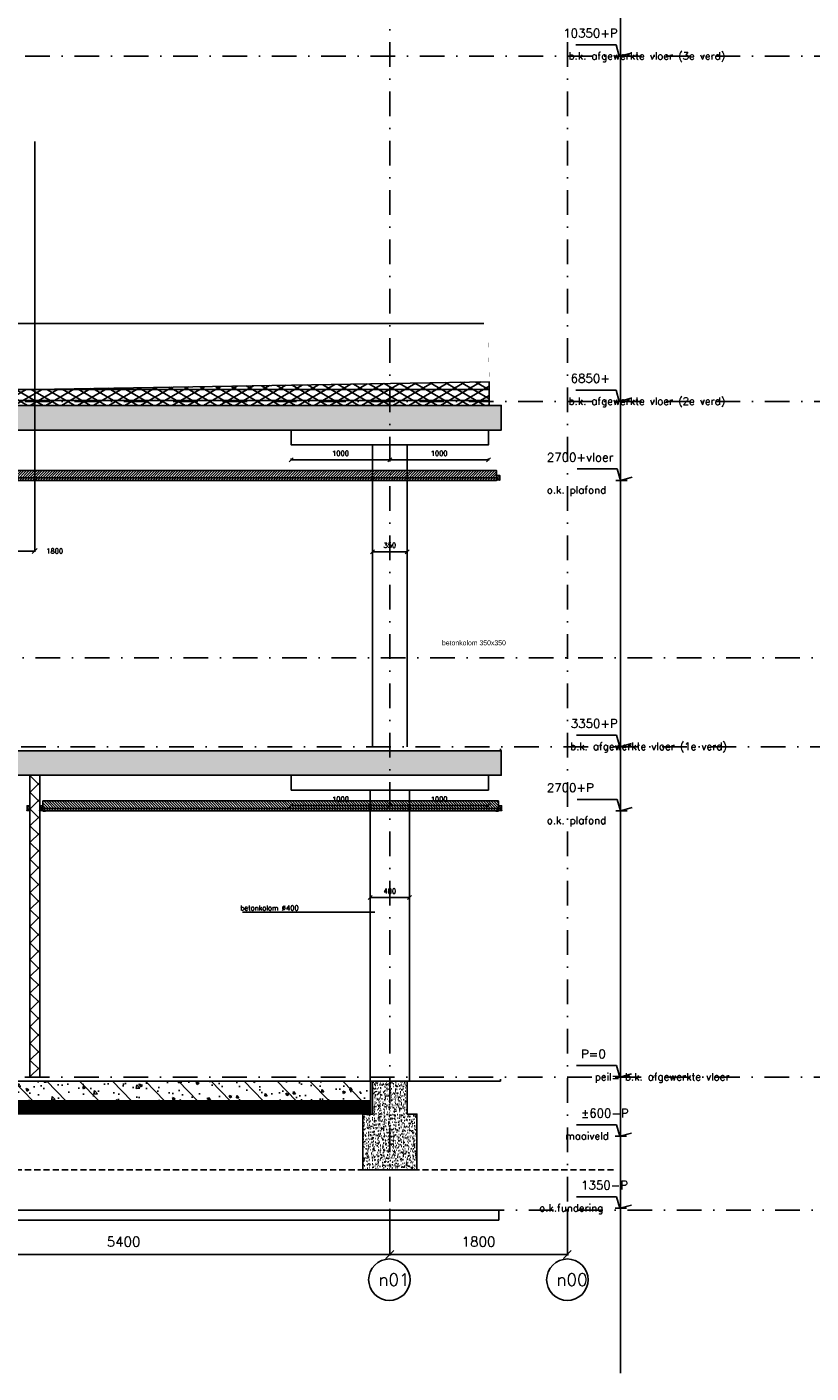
# Model space of a CAD drawing. Extents: x 102559 to 245130, y 44436 to 138999.
# Tile 27 of 30: x 200409 to 208361, y 89446 to 103094. Entities that reach past the tile are written whole.
import ezdxf
from ezdxf.enums import TextEntityAlignment as Align

# ---------------------------------------------------------------- set-up
doc = ezdxf.new("R2010")
doc.units = 0
doc.header["$LTSCALE"] = 20
doc.header["$MEASUREMENT"] = 0
doc.header["$PDSIZE"] = -1
for name, pattern in [('DASHDOT', [25, 12.5, -6.25, 0, -6.25]), ('DD1', [2.66667, 1.66667, -0.5, 0, -0.5]), ('HIDDEN', [9.375, 6.25, -3.125]), ('HIDDEN2', [4.6875, 3.125, -1.5625])]:
    doc.linetypes.add(name, pattern=pattern)
doc.layers.get('0').update_dxf_attribs({"linetype": 'CONTINUOUS'})
doc.layers.get('DEFPOINTS').update_dxf_attribs({"linetype": 'CONTINUOUS'})
for name, color, linetype in [('A--01A1_ACEER', 1, 'CONTINUOUS'), ('A--A21--_F-23-', 9, 'CONTINUOUS'), ('A--A22--_F123-', 9, 'CONTINUOUS'), ('A--A23--_F--3-', 9, 'CONTINUOUS'), ('A--A25--_F--3-', 9, 'CONTINUOUS'), ('A--L$7A3-_STRAMIEN', 3, 'CONTINUOUS'), ('A--L13DC4_VLOEREN', 4, 'HIDDEN'), ('A--L21--', 3, 'CONTINUOUS'), ('A--L21--_F-23-', 4, 'CONTINUOUS'), ('A--L21D1_BUITENWAND', 1, 'CONTINUOUS'), ('A--L22--', 3, 'CONTINUOUS'), ('A--L22--_F--3-', 7, 'CONTINUOUS'), ('A--L23--', 7, 'CONTINUOUS'), ('A--L23--_F--3-', 7, 'CONTINUOUS'), ('A--L25--', 7, 'CONTINUOUS'), ('A--L25--_F-23-', 7, 'CONTINUOUS'), ('A--L28D1_KONSTRUKTIES', 1, 'CONTINUOUS'), ('A--L28DC1_KONSTRUKTIES', 1, 'HIDDEN2'), ('A--L31--', 2, 'CONTINUOUS'), ('A--L35-D2-_PLAFONDS', 2, 'CONTINUOUS'), ('A--L35-D4-_PLAFONDS', 4, 'CONTINUOUS'), ('A--L35D1_PLAFONDS', 1, 'CONTINUOUS'), ('A--M$1A-_F123-', 1, 'CONTINUOUS'), ('A--M01A1_MAATVOERING', 1, 'CONTINUOUS'), ('A--M01B1_HOOGTE_MAATV', 1, 'CONTINUOUS'), ('A--M1$A-_F123-', 1, 'CONTINUOUS'), ('A--T$1A-_F123_20', 1, 'CONTINUOUS'), ('A--T$7A-_STRAMIEN', 2, 'CONTINUOUS'), ('A--T01A-25_TEKST', 2, 'CONTINUOUS'), ('A--T01B2_HOOGTE_MAATV', 2, 'CONTINUOUS'), ('A--T01B3_HOOGTE_MAATV', 3, 'CONTINUOUS'), ('STRAMIEN', 8, 'DD1'), ('X--LR---_CP', 7, 'CONTINUOUS')]:
    doc.layers.add(name, color=color, linetype=linetype)
doc.styles.add('ALFA-0_25', font='ROMANS')
doc.styles.add('EB2', font='ARIAL.TTF')
doc.styles.add('HIEMSTRA', font='romans.shx')
doc.styles.add('HOOGTEXT', font='ROMANS.shx', dxfattribs={"height": 2.5})
doc.dimstyles.new('ALFA-0_25', dxfattribs={"dimscale": 40, "dimtxt": 2.5, "dimasz": 2.5, "dimexe": 0.3, "dimexo": 0.3, "dimgap": 1.25, "dimtad": 1, "dimdec": 0, "dimzin": 0, "dimdsep": 46, "dimtxsty": 'ALFA-0_25', "dimblk1": 'OBLIQUE', "dimblk2": 'OBLIQUE', "dimsah": 1, "dimcen": 0.09, "dimdle": 0.3, "dimclrd": 1, "dimclre": 1, "dimclrt": 2, "dimadec": 0, "dimazin": 0, "dimtfac": 1, "dimtdec": 0, "dimtofl": 0, "dimtmove": 2, "dimatfit": 3, "dimldrblk": 'OBLIQUE', "dimfxl": 0, "dimtvp": 625, "dimtolj": 1, "dimtzin": 0, "dimarcsym": 0})
doc.dimstyles.get("Standard").update_dxf_attribs({"dimscale": 40, "dimtxt": 2.5, "dimasz": 2, "dimexe": 0.3, "dimexo": 0.3, "dimgap": 2, "dimtad": 1, "dimdec": 0, "dimzin": 0, "dimdsep": 46, "dimtxsty": 'HIEMSTRA', "dimblk1": 'OBLIQUE', "dimblk2": 'OBLIQUE', "dimsah": 1, "dimcen": 0.09, "dimdle": 0.3, "dimclrd": 1, "dimclre": 1, "dimclrt": 3, "dimadec": 0, "dimazin": 0, "dimtfac": 1, "dimtdec": 4, "dimtix": 1, "dimtmove": 2, "dimatfit": 3, "dimldrblk": 'OBLIQUE', "dimfxl": 0, "dimtvp": 625, "dimtolj": 1, "dimtzin": 0, "dimarcsym": 0})

# ---------------------------------------------------------------- blocks, each defined once
blk = doc.blocks.new('_OBLIQUE')
at = {"color": 0, "linetype": 'ByBlock'}
blk.add_line((-0.5, -0.5), (0.5, 0.5), dxfattribs=at)
blk = doc.blocks.new('*D148')
at = {"color": 1, "linetype": 'ByBlock'}
for p, q in [((198689, 91110), (198689, 90636)), ((204089, 91110), (204089, 90636)), ((198677, 90648), (204101, 90648))]:
    blk.add_line(p, q, dxfattribs=at)
at = {"layer": 'DEFPOINTS', "color": 0, "linetype": 'ByBlock'}
for p in [(198689, 91122), (204089, 91122), (204089, 90648)]:
    blk.add_point(p, dxfattribs=at)
at = {"color": 1, "linetype": 'ByBlock', "xscale": 80, "yscale": 80, "zscale": 80, "rotation": 180}
blk.add_blockref('_OBLIQUE', (198689, 90648), dxfattribs=at)
at = {"color": 1, "linetype": 'ByBlock', "xscale": 80, "yscale": 80, "zscale": 80}
blk.add_blockref('_OBLIQUE', (204089, 90648), dxfattribs=at)
at = {"color": 3, "linetype": 'ByBlock', "insert": (201389, 90778), "char_height": 100, "attachment_point": 5, "style": 'HIEMSTRA'}
blk.add_mtext('\\A1;5400', dxfattribs=at)
blk = doc.blocks.new('*D150')
at = {"color": 1, "linetype": 'ByBlock'}
for p, q in [((204089, 91110), (204089, 90636)), ((205889, 91110), (205889, 90636)), ((205901, 90648), (204077, 90648))]:
    blk.add_line(p, q, dxfattribs=at)
at = {"layer": 'DEFPOINTS', "color": 0, "linetype": 'ByBlock'}
for p in [(204089, 91122), (205889, 91122), (204089, 90648)]:
    blk.add_point(p, dxfattribs=at)
at = {"color": 1, "linetype": 'ByBlock', "xscale": 80, "yscale": 80, "zscale": 80, "rotation": 180}
blk.add_blockref('_OBLIQUE', (204089, 90648), dxfattribs=at)
at = {"color": 1, "linetype": 'ByBlock', "xscale": 80, "yscale": 80, "zscale": 80}
blk.add_blockref('_OBLIQUE', (205889, 90648), dxfattribs=at)
at = {"color": 3, "linetype": 'ByBlock', "insert": (204989, 90778), "char_height": 100, "attachment_point": 5, "style": 'HIEMSTRA'}
blk.add_mtext('\\A1;1800', dxfattribs=at)
blk = doc.blocks.new('*U269')
at = {"layer": 'A--L23--_F--3-', "color": 2, "linetype": 'Continuous'}
blk.add_lwpolyline([(0, 0), (0, -20), (-12471, -20), (-12471, 0)], dxfattribs=at)
blk = doc.blocks.new('*U268')
at = {"layer": 'A--L23--_F--3-', "color": 2, "linetype": 'Continuous'}
blk.add_lwpolyline([(0, 0), (0, -20), (-12471, -20), (-12471, 0)], dxfattribs=at)
blk = doc.blocks.new('*D162')
at = {"color": 1, "linetype": 'ByBlock'}
for p, q in [((203908, 97773), (204270, 97773)), ((203914, 97619), (203914, 97779)), ((204264, 97619), (204264, 97779))]:
    blk.add_line(p, q, dxfattribs=at)
at = {"layer": 'DEFPOINTS', "color": 0, "linetype": 'ByBlock'}
for p in [(204264, 97773), (203914, 97613), (204264, 97613)]:
    blk.add_point(p, dxfattribs=at)
at = {"color": 1, "linetype": 'ByBlock', "xscale": 40, "yscale": 40, "zscale": 40, "rotation": 180}
blk.add_blockref('_OBLIQUE', (203914, 97773), dxfattribs=at)
at = {"color": 1, "linetype": 'ByBlock', "xscale": 40, "yscale": 40, "zscale": 40}
blk.add_blockref('_OBLIQUE', (204264, 97773), dxfattribs=at)
at = {"color": 2, "linetype": 'ByBlock', "insert": (204089, 97838), "char_height": 50, "attachment_point": 5, "style": 'HIEMSTRA'}
blk.add_mtext('\\A1;350', dxfattribs=at)
blk = doc.blocks.new('*D163')
at = {"color": 1, "linetype": 'ByBlock'}
for p, q in [((204095, 98706), (203083, 98706)), ((203089, 98718), (203089, 98700)), ((204089, 98718), (204089, 98700))]:
    blk.add_line(p, q, dxfattribs=at)
at = {"layer": 'DEFPOINTS', "color": 0, "linetype": 'ByBlock'}
for p in [(203089, 98724), (203089, 98706), (204089, 98724)]:
    blk.add_point(p, dxfattribs=at)
at = {"color": 1, "linetype": 'ByBlock', "xscale": 40, "yscale": 40, "zscale": 40, "rotation": 180}
blk.add_blockref('_OBLIQUE', (203089, 98706), dxfattribs=at)
at = {"color": 1, "linetype": 'ByBlock', "xscale": 40, "yscale": 40, "zscale": 40}
blk.add_blockref('_OBLIQUE', (204089, 98706), dxfattribs=at)
at = {"color": 2, "linetype": 'ByBlock', "insert": (203589, 98771), "char_height": 50, "attachment_point": 5, "style": 'HIEMSTRA'}
blk.add_mtext('\\A1;1000', dxfattribs=at)
blk = doc.blocks.new('*D164')
at = {"color": 1, "linetype": 'ByBlock'}
for p, q in [((204083, 98706), (205095, 98706)), ((204089, 98718), (204089, 98700)), ((205089, 98718), (205089, 98700))]:
    blk.add_line(p, q, dxfattribs=at)
at = {"layer": 'DEFPOINTS', "color": 0, "linetype": 'ByBlock'}
for p in [(204089, 98724), (205089, 98724), (205089, 98706)]:
    blk.add_point(p, dxfattribs=at)
at = {"color": 1, "linetype": 'ByBlock', "xscale": 40, "yscale": 40, "zscale": 40, "rotation": 180}
blk.add_blockref('_OBLIQUE', (204089, 98706), dxfattribs=at)
at = {"color": 1, "linetype": 'ByBlock', "xscale": 40, "yscale": 40, "zscale": 40}
blk.add_blockref('_OBLIQUE', (205089, 98706), dxfattribs=at)
at = {"color": 2, "linetype": 'ByBlock', "insert": (204589, 98771), "char_height": 50, "attachment_point": 5, "style": 'HIEMSTRA'}
blk.add_mtext('\\A1;1000', dxfattribs=at)
blk = doc.blocks.new('*D168')
at = {"color": 1, "linetype": 'ByBlock'}
for p, q in [((204095, 95199), (203083, 95199)), ((203089, 95211), (203089, 95193)), ((204089, 95211), (204089, 95193))]:
    blk.add_line(p, q, dxfattribs=at)
at = {"layer": 'DEFPOINTS', "color": 0, "linetype": 'ByBlock'}
for p in [(203089, 95217), (203089, 95199), (204089, 95217)]:
    blk.add_point(p, dxfattribs=at)
at = {"color": 1, "linetype": 'ByBlock', "xscale": 40, "yscale": 40, "zscale": 40, "rotation": 180}
blk.add_blockref('_OBLIQUE', (203089, 95199), dxfattribs=at)
at = {"color": 1, "linetype": 'ByBlock', "xscale": 40, "yscale": 40, "zscale": 40}
blk.add_blockref('_OBLIQUE', (204089, 95199), dxfattribs=at)
at = {"color": 2, "linetype": 'ByBlock', "insert": (203589, 95264), "char_height": 50, "attachment_point": 5, "style": 'HIEMSTRA'}
blk.add_mtext('\\A1;1000', dxfattribs=at)
blk = doc.blocks.new('*D169')
at = {"color": 1, "linetype": 'ByBlock'}
for p, q in [((204083, 95199), (205095, 95199)), ((204089, 95211), (204089, 95193)), ((205089, 95211), (205089, 95193))]:
    blk.add_line(p, q, dxfattribs=at)
at = {"layer": 'DEFPOINTS', "color": 0, "linetype": 'ByBlock'}
for p in [(204089, 95217), (205089, 95217), (205089, 95199)]:
    blk.add_point(p, dxfattribs=at)
at = {"color": 1, "linetype": 'ByBlock', "xscale": 40, "yscale": 40, "zscale": 40, "rotation": 180}
blk.add_blockref('_OBLIQUE', (204089, 95199), dxfattribs=at)
at = {"color": 1, "linetype": 'ByBlock', "xscale": 40, "yscale": 40, "zscale": 40}
blk.add_blockref('_OBLIQUE', (205089, 95199), dxfattribs=at)
at = {"color": 2, "linetype": 'ByBlock', "insert": (204589, 95264), "char_height": 50, "attachment_point": 5, "style": 'HIEMSTRA'}
blk.add_mtext('\\A1;1000', dxfattribs=at)
blk = doc.blocks.new('*D170')
at = {"color": 1, "linetype": 'ByBlock'}
for p, q in [((203883, 94267), (204295, 94267)), ((203889, 94112), (203889, 94273)), ((204289, 94112), (204289, 94273))]:
    blk.add_line(p, q, dxfattribs=at)
at = {"layer": 'DEFPOINTS', "color": 0, "linetype": 'ByBlock'}
for p in [(204289, 94267), (203889, 94106), (204289, 94106)]:
    blk.add_point(p, dxfattribs=at)
at = {"color": 1, "linetype": 'ByBlock', "xscale": 40, "yscale": 40, "zscale": 40, "rotation": 180}
blk.add_blockref('_OBLIQUE', (203889, 94267), dxfattribs=at)
at = {"color": 1, "linetype": 'ByBlock', "xscale": 40, "yscale": 40, "zscale": 40}
blk.add_blockref('_OBLIQUE', (204289, 94267), dxfattribs=at)
at = {"color": 2, "linetype": 'ByBlock', "insert": (204089, 94332), "char_height": 50, "attachment_point": 5, "style": 'HIEMSTRA'}
blk.add_mtext('\\A1;400', dxfattribs=at)
blk = doc.blocks.new('*U265')
at = {"layer": 'A--A22--_F123-', "linetype": 'Continuous'}
h = blk.add_hatch(dxfattribs=at)
h.set_pattern_fill('ALFAKRS', color=256, scale=120, style=0)
h.set_pattern_definition([(45, (-200489.26, -92445.9), (-84.852814, 84.852814), []), (135, (-200489.26, -92445.9), (-84.852814, -84.852814), [])])
h.paths.add_polyline_path([(0, 0), (-50, 0), (-50, 3060), (0, 3060), (50, 3060), (50, 0)])
at = {"layer": 'A--L22--_F--3-', "color": 3, "linetype": 'Continuous'}
for points in [[(0, 0), (-50, 0), (-50, 3060), (0, 3060)], [(0, 0), (50, 0), (50, 3060), (0, 3060)]]:
    blk.add_lwpolyline(points, dxfattribs=at)
blk = doc.blocks.new('Q020259-')
at = {"layer": 'A--A25--_F--3-'}
h = blk.add_hatch(dxfattribs=at)
h.set_pattern_fill('ALFALINE', color=256, scale=15, style=0, pattern_type=2)
h.set_pattern_definition([(45, (0, 0), (-10.6066, 10.6066), [])])
h.paths.add_polyline_path([(0, 0), (0, 46), (28, 46), (28, 0)])
at = {"layer": 'A--L25--_F-23-', "color": 2, "linetype": 'Continuous'}
blk.add_lwpolyline([(0, 0), (0, 46), (28, 46), (28, 0)], close=True, dxfattribs=at)
at = {"layer": 'X--LR---_CP'}
for p in [(0, 0), (0, 0), (28, 0)]:
    blk.add_point(p, dxfattribs=at)
blk = doc.blocks.new('HOOGTEP')
at = {"layer": 'A--M01A1_MAATVOERING'}
for p, q in [((-2.41, 0.65), (0, 0)), ((0, 0), (0.62, 2.33)), ((0.62, 2.33), (8.79, 2.33))]:
    blk.add_line(p, q, dxfattribs=at)
at = {"layer": 'A--M01B1_HOOGTE_MAATV'}
blk.add_line((-1.38, 0), (0.91, 0), dxfattribs=at)
at = {"layer": 'A--T01B2_HOOGTE_MAATV', "style": 'HOOGTEXT', "flags": 4}
blk.add_attdef('TEKST', (1.84, -0.67), '', height=1.5, dxfattribs=at)
at = {"layer": 'A--T01B3_HOOGTE_MAATV', "style": 'HOOGTEXT', "flags": 4}
blk.add_attdef('HOOGTE', (1.67, 3.82), '', height=1.75, dxfattribs=at)
blk = doc.blocks.new('*D242')
at = {"layer": 'A--M$1A-_F123-', "color": 1, "lineweight": -2}
for p, q in [((200489, 101931), (200489, 97774)), ((198683, 97780), (200495, 97780)), ((198689, 97286), (198689, 97786))]:
    blk.add_line(p, q, dxfattribs=at)
at = {"layer": 'DEFPOINTS', "color": 0}
for p in [(200489, 101937), (200489, 97780), (198689, 97280)]:
    blk.add_point(p, dxfattribs=at)
at = {"layer": 'A--M$1A-_F123-', "color": 1, "lineweight": -2, "xscale": 50, "yscale": 50, "zscale": 50, "rotation": 180}
blk.add_blockref('_OBLIQUE', (198689, 97780), dxfattribs=at)
at = {"layer": 'A--M$1A-_F123-', "color": 1, "lineweight": -2, "xscale": 50, "yscale": 50, "zscale": 50}
blk.add_blockref('_OBLIQUE', (200489, 97780), dxfattribs=at)
at = {"layer": 'A--M$1A-_F123-', "color": 2, "insert": (200691, 97780), "char_height": 50, "attachment_point": 5, "style": 'ALFA-0_25'}
blk.add_mtext('\\A1;1800', dxfattribs=at)

msp = doc.modelspace()

# ---------------------------------------------------------------- hatches: boundary and pattern name
at = {"layer": 'A--01A1_ACEER', "linetype": 'Continuous'}
h = msp.add_hatch(dxfattribs=at)
h.set_pattern_fill('ANSI31', color=256, scale=150, style=0)
h.set_pattern_definition([(45, (30212.216, 3550), (-13.2582521, 13.2582521), [])])
h.paths.add_polyline_path([(196971.5, 98495.9), (205170.9, 98495.9), (205170.9, 98595.9), (196971.5, 98595.9)])
h = msp.add_hatch(dxfattribs=at)
h.set_pattern_fill('ANSI31', color=256, scale=150, style=0)
h.set_pattern_definition([(135, (366716.314, 200), (13.2582521, 13.2582521), [])])
h.paths.add_polyline_path([(205190, 95145.9), (200571.5, 95145.9), (200571.5, 95245.9), (205190, 95245.9)])
at = {"layer": 'A--A21--_F-23-'}
h = msp.add_hatch(dxfattribs=at)
h.set_pattern_fill('ALFAISO', color=256, scale=80, angle=270, style=0, pattern_type=2)
h.set_pattern_definition([(210, (329467.32, 3500), (-40, 69.282032), []), (150, (329467.32, 3500), (40, 69.282032), [])])
h.paths.add_polyline_path([(205097.3, 99255.8), (192965.3, 99255.9), (192965.3, 99545.6), (200489.3, 99417), (205097.9, 99495.3)])
at = {"layer": 'A--A23--_F--3-'}
h = msp.add_hatch(dxfattribs=at)
h.set_pattern_fill('ALFABET', color=256, scale=20, angle=1, style=0, pattern_type=2)
h.set_pattern_definition([(134, (275026.89, 3500), (86.32078, 83.359), []), (129, (275026.89, 3500), (-143.64922, -10.04493), [15, -165]), (184, (275026.9, 3500), (30.37155, 149.9312), [12, -132]), (78.5486, (275014.92, 3499.16), (-113.27778, 139.88618), [12.74804, -140.22842]), (132.8158, (275027.59, 3540), (-213.99344, -29.37358), [22.5, -247.5]), (82.3644, (275009.76, 3537.55), (-183.50393, 198.05632), [19.12206, -210.3426]), (187.8158, (275027.6, 3540), (-183.50378, 198.05647), [18, -198]), (158, (275007.42, 3530.34), (-120.76856, -78.42802), [15, -165]), (213, (275007.42, 3530.34), (-46.12453, 145.8572), [12, -132]), (107.5486, (274997.36, 3523.81), (-166.89315, 67.42906), [12.74804, -140.22842]), (141.5, (275026.893, 3500), (-1.26964, 66.611074), [0, -130.4, 0, -134, 0, -132.5]), (171.5, (275026.89, 3500), (-51.229207, 79.788568), [0, -76.4, 0, -127.4, 0, -50.5]), (211.5, (275071.486, 3499.22), (-106.826954, -2.64699), [0, -50, 0, -156, 0, -207]), (221.5, (275091.48, 3498.87), (-116.270055, 22.05355), [0, -65, 0, -103.6, 0, -147]), (221.5, (275091.48, 3498.87), (-116.270055, 22.05355), [0, -65, 0, -103.6, 0, -147])])
edge = h.paths.add_edge_path()
edge.add_line((192739.3, 99255.9), (205219.3, 99255.9))
edge.add_line((205219.3, 99255.9), (205219.3, 99005.9))
edge.add_line((205219.3, 99005.9), (192739.3, 99005.9))
h = msp.add_hatch(dxfattribs=at)
h.set_pattern_fill('ALFABET', color=256, scale=20, angle=1, style=0, pattern_type=2)
h.set_pattern_definition([(134, (275026.89, 1e-11), (86.32078, 83.359), []), (129, (275026.89, 1e-11), (-143.64922, -10.04493), [15, -165]), (184, (275026.9, 1e-11), (30.37155, 149.9312), [12, -132]), (78.5486, (275014.92, -0.84), (-113.27778, 139.88618), [12.74804, -140.22842]), (132.8158, (275027.59, 40), (-213.99344, -29.37358), [22.5, -247.5]), (82.3644, (275009.76, 37.55), (-183.50393, 198.05632), [19.12206, -210.3426]), (187.8158, (275027.6, 40), (-183.50378, 198.05647), [18, -198]), (158, (275007.42, 30.34), (-120.76856, -78.42802), [15, -165]), (213, (275007.42, 30.34), (-46.12453, 145.8572), [12, -132]), (107.5486, (274997.36, 23.81), (-166.89315, 67.42906), [12.74804, -140.22842]), (141.5, (275026.893, 1e-11), (-1.26964, 66.611074), [0, -130.4, 0, -134, 0, -132.5]), (171.5, (275026.89, 1e-11), (-51.229207, 79.788568), [0, -76.4, 0, -127.4, 0, -50.5]), (211.5, (275071.486, -0.78), (-106.826954, -2.64699), [0, -50, 0, -156, 0, -207]), (221.5, (275091.48, -1.13), (-116.270055, 22.05355), [0, -65, 0, -103.6, 0, -147]), (221.5, (275091.48, -1.13), (-116.270055, 22.05355), [0, -65, 0, -103.6, 0, -147])])
edge = h.paths.add_edge_path()
edge.add_line((192739.3, 95755.9), (205219.3, 95755.9))
edge.add_line((205219.3, 95755.9), (205219.3, 95505.9))
edge.add_line((205219.3, 95505.9), (192739.3, 95505.9))
h = msp.add_hatch(dxfattribs=at)
h.set_pattern_fill('ALFABET', color=256, scale=40, angle=1, style=0, pattern_type=2)
h.set_pattern_definition([(134, (358908.36, 0), (172.64155, 166.718), []), (129, (358908.36, 0), (-287.29845, -20.08986), [30, -330]), (184, (358908.36, 0), (60.7431, 299.8624), [24, -264]), (78.5486, (358884.42, -1.67), (-226.55556, 279.77237), [25.49608, -280.45684]), (132.8158, (358909.76, 80), (-427.9869, -58.74715), [45, -495]), (82.3644, (358874.1, 75.1), (-367.0079, 396.11265), [38.2441, -420.6852]), (187.8158, (358909.76, 80), (-367.0076, 396.1129), [36, -396]), (158, (358869.41, 60.7), (-241.53712, -156.85604), [30, -330]), (213, (358869.4, 60.7), (-92.24906, 291.7144), [24, -264]), (107.5486, (358849.3, 47.62), (-333.7863, 134.8581), [25.49608, -280.45684]), (141.5, (358908.36, 0), (-2.53928, 133.22215), [0, -260.8, 0, -268, 0, -265]), (171.5, (358908.36, 0), (-102.45841, 159.57714), [0, -152.8, 0, -254.8, 0, -101]), (211.5, (358997.55, -1.56), (-213.65391, -5.29398), [0, -100, 0, -312, 0, -414]), (221.5, (359037.54, -2.25), (-232.54011, 44.1071), [0, -130, 0, -207.2, 0, -294]), (221.5, (359037.54, -2.25), (-232.54011, 44.1071), [0, -130, 0, -207.2, 0, -294])])
h.paths.add_polyline_path([(198884.3, 92205.9), (203894.3, 92205.9), (203894.3, 92405.9), (198884.3, 92405.9)])
h = msp.add_hatch(dxfattribs=at)
h.set_pattern_fill('AR-CONC', color=256, scale=10, style=0, pattern_type=2)
h.set_pattern_definition([(50, (28670.17, 30), (71.726018, -6.275213), [7.5, -82.5]), (355, (28670.17, 30), (-13.875133, 75.219213), [6, -66]), (100.4514, (28676.146, 29.48), (57.850938, 68.943954), [6.37402, -70.11421]), (46.1842, (28670.17, 50), (106.724105, -16.5519), [11.25, -123.75]), (96.6356, (28679.06, 48.62), (93.46627, 97.411787), [9.56103, -105.1713]), (351.1842, (28670.17, 50), (93.466195, 97.41186), [9, -99]), (21, (28680.17, 45), (59.690705, -40.261889), [7.5, -82.5]), (326, (28680.17, 45), (24.331533, 72.515005), [6, -66]), (71.4514, (28685.14, 41.645), (84.022263, 32.25305), [6.37402, -70.11421]), (37.5, (28670.17, 30), (1.2159855, 33.2893854), [0, -65.2, 0, -67, 0, -66.25]), (7.5, (28670.17, 30), (26.306954, 39.441171), [0, -38.2, 0, -63.7, 0, -25.25]), (327.5, (28647.87, 30), (53.3822436, -2.255487), [0, -25, 0, -78, 0, -103.5]), (317.5, (28637.87, 30), (58.318617, 10.010498), [0, -32.5, 0, -51.8, 0, -73.5])])
h.paths.add_polyline_path([(203914.3, 92405.9), (204264.3, 92405.9), (204264.3, 92070.9), (204364.3, 92070.9), (204364.3, 91505.9), (203814.3, 91505.9), (203814.3, 92070.9), (203914.3, 92070.9)])
h = msp.add_hatch(dxfattribs=at)
h.set_pattern_fill('ALFAKRS', color=256, scale=10, style=0, pattern_type=2)
h.set_pattern_definition([(45, (125756.468, 0), (-7.0710678, 7.0710678), []), (135, (125756.468, 0), (-7.0710678, -7.0710678), [])])
h.paths.add_polyline_path([(202994.1, 92073.9), (198884.3, 92073.9), (198884.3, 92205.9), (203894.3, 92205.9), (203894.3, 92085.9), (203814.3, 92085.9), (203814.3, 92073.9)])

# ---------------------------------------------------------------- linework, layer by layer
at = {"layer": 'A--L$7A3-_STRAMIEN', "linetype": 'Continuous'}
for centre in [(204084.4, 90392.3), (205889.3, 90392.3)]:
    msp.add_ellipse(centre, major_axis=(148.5, 148.5), ratio=1, dxfattribs=at)
at = {"layer": 'A--L13DC4_VLOEREN', "const_width": 1}
msp.add_lwpolyline([(205087.2, 99975.7), (205097.9, 99500.3), (200489.3, 99422), (200489.3, 99422), (192965.3, 99550.6), (192965.3, 100073.6)], dxfattribs=at)
at = {"layer": 'A--L21--'}
for p, q in [((192965.3, 99416.7), (205097.2, 99417.2)), ((192965.3, 99306.7), (205097.2, 99307.2))]:
    msp.add_line(p, q, dxfattribs=at)
msp.add_lwpolyline([(205097.3, 99255.8), (192965.3, 99255.9), (192965.3, 99545.6), (200489.3, 99417), (200489.3, 99417), (205097.9, 99495.3)], close=True, dxfattribs=at)
at = {"layer": 'A--L21--_F-23-', "linetype": 'Continuous'}
for points in [[(192739.3, 99255.9), (205219.3, 99255.9), (205219.3, 99005.9), (192739.3, 99005.9)], [(192739.3, 95755.9), (205219.3, 95755.9), (205219.3, 95505.9), (192739.3, 95505.9)]]:
    msp.add_lwpolyline(points, dxfattribs=at)
for points in [[(198884.3, 92205.9), (203894.3, 92205.9), (203894.3, 92405.9), (198884.3, 92405.9)], [(203914.3, 92405.9), (204264.3, 92405.9), (204264.3, 92070.9), (204364.3, 92070.9), (204364.3, 91505.9), (203814.3, 91505.9), (203814.3, 92070.9), (203914.3, 92070.9), (203914.3, 92405.9)]]:
    msp.add_lwpolyline(points, close=True, dxfattribs=at)
at = {"layer": 'A--L21D1_BUITENWAND'}
msp.add_line((193450.4, 100085.9), (205043.4, 100085.9), dxfattribs=at)
at = {"layer": 'A--L23--'}
msp.add_lwpolyline([(202994.1, 92073.9), (198884.3, 92073.9), (198884.3, 92205.9), (203894.3, 92205.9), (203894.3, 92085.9), (203814.3, 92085.9), (203814.3, 92073.9)], close=True, dxfattribs=at)
at = {"layer": 'A--L28D1_KONSTRUKTIES'}
for p, q in [((203914.3, 95795.9), (203914.3, 98855.9)), ((204264.3, 95795.9), (204264.3, 98855.9)), ((203089.3, 95355.9), (205089.3, 95355.9))]:
    msp.add_line(p, q, dxfattribs=at)
for points in [[(203089.3, 99005.9), (203089.3, 98855.9), (205089.3, 98855.9), (205089.3, 99005.9)], [(203089.3, 95505.9), (203089.3, 95355.9), (203889.3, 95355.9), (203889.3, 92405.9)], [(205089.3, 95505.9), (205089.3, 95355.9), (204289.3, 95355.9), (204289.3, 92405.9)]]:
    msp.add_lwpolyline(points, dxfattribs=at)
at = {"layer": 'A--L28DC1_KONSTRUKTIES'}
for p, q in [((203814.3, 92085.9), (198886.3, 92085.9)), ((206357.8, 91505.9), (153737.8, 91505.9))]:
    msp.add_line(p, q, dxfattribs=at)
at = {"layer": 'A--L31--'}
msp.add_lwpolyline([(205193.3, 91095.9), (153737.8, 91095.9), (153737.8, 90995.9), (205193.3, 90995.9)], close=True, dxfattribs=at)
at = {"layer": 'A--L35-D2-_PLAFONDS'}
for points in [[(196971.5, 98520.9), (205170.9, 98520.9), (205170.9, 98495.9), (196971.5, 98495.9)], [(205190, 95170.9), (200571.5, 95170.9), (200571.5, 95145.9), (205190, 95145.9)]]:
    msp.add_lwpolyline(points, dxfattribs=at)
at = {"layer": 'A--L35-D4-_PLAFONDS'}
for p, q in [((205170.9, 98493.9), (205170.9, 98543.9)), ((205145.9, 98493.9), (205170.9, 98493.9)), ((200571.5, 95143.9), (200571.5, 95193.9)), ((200596.5, 95143.9), (200571.5, 95143.9)), ((205165, 95143.9), (205190, 95143.9)), ((205190, 95143.9), (205190, 95193.9))]:
    msp.add_line(p, q, dxfattribs=at)
at = {"layer": 'A--L35D1_PLAFONDS', "linetype": 'Continuous'}
for points in [[(196971.5, 98495.9), (205170.9, 98495.9), (205170.9, 98595.9), (196971.5, 98595.9)], [(205190, 95145.9), (200571.5, 95145.9), (200571.5, 95245.9), (205190, 95245.9)]]:
    msp.add_lwpolyline(points, close=True, dxfattribs=at)
at = {"layer": 'A--T01A-25_TEKST'}
msp.add_line((202596.3, 94118.2), (203938.7, 94118.2), dxfattribs=at)
at = {"layer": 'STRAMIEN', "linetype": 'Continuous'}
msp.add_line((206426.6, 89445.5), (206426.6, 110048.6), dxfattribs=at)
at = {"layer": 'STRAMIEN', "linetype": 'DASHDOT'}
for p, q in [((204089.3, 109939.1), (204089.3, 90611.2)), ((205889.3, 109939.1), (205889.3, 90611.2)), ((215144.4, 102795.9), (151764.3, 102795.9)), ((215143.6, 99295.9), (151764.3, 99295.9)), ((215249.5, 96695.9), (169444.6, 96695.9)), ((215102.7, 95795.9), (151764.3, 95795.9)), ((215140.2, 92445.9), (152098.7, 92445.9)), ((215249.5, 91095.9), (152270.7, 91095.9))]:
    msp.add_line(p, q, dxfattribs=at)

# ---------------------------------------------------------------- block references
ref = msp.add_blockref('HOOGTEP', (206414.9, 102795.9), dxfattribs=dict(xscale=-50, yscale=50, zscale=50))
ref.add_attrib('TEKST', 'b.k. afgewerkte vloer (3e verd)', (205901.5, 102762.3), dxfattribs={"layer": 'A--T01B2_HOOGTE_MAATV', "height": 75, "style": 'HOOGTEXT', "flags": 4})
ref.add_attrib('HOOGTE', '10350+P', (205848, 102986.9), dxfattribs={"layer": 'A--T01B3_HOOGTE_MAATV', "height": 87.5, "style": 'HOOGTEXT', "flags": 4})
ref = msp.add_blockref('HOOGTEP', (206414.9, 99295.9), dxfattribs=dict(xscale=-50, yscale=50, zscale=50))
ref.add_attrib('TEKST', 'b.k. afgewerkte vloer (2e verd)', (205901.5, 99262.3), dxfattribs={"layer": 'A--T01B2_HOOGTE_MAATV', "height": 75, "style": 'HOOGTEXT', "flags": 4})
ref.add_attrib('HOOGTE', '6850+', (205923, 99486.9), dxfattribs={"layer": 'A--T01B3_HOOGTE_MAATV', "height": 87.5, "style": 'HOOGTEXT', "flags": 4})
ref = msp.add_blockref('HOOGTEP', (206426.6, 98495.9), dxfattribs=dict(xscale=-50, yscale=50, zscale=50))
ref.add_attrib('TEKST', 'o.k. plafond', (205681.5, 98361.9), dxfattribs={"layer": 'A--T01B2_HOOGTE_MAATV', "height": 75, "style": 'HOOGTEXT', "flags": 4})
ref.add_attrib('HOOGTE', '2700+vloer', (205681.5, 98686.9), dxfattribs={"layer": 'A--T01B3_HOOGTE_MAATV', "height": 87.5, "style": 'HOOGTEXT', "flags": 4})
ref = msp.add_blockref('HOOGTEP', (206420.2, 95795.9), dxfattribs=dict(xscale=-50, yscale=50, zscale=50))
ref.add_attrib('TEKST', 'b.k. afgewerkte vloer (1e verd)', (205917.5, 95762.3), dxfattribs={"layer": 'A--T01B2_HOOGTE_MAATV', "height": 75, "style": 'HOOGTEXT', "flags": 4})
ref.add_attrib('HOOGTE', '3350+P', (205924.1, 95986.9), dxfattribs={"layer": 'A--T01B3_HOOGTE_MAATV', "height": 87.5, "style": 'HOOGTEXT', "flags": 4})
ref = msp.add_blockref('HOOGTEP', (206426.6, 95145.9), dxfattribs=dict(xscale=-50, yscale=50, zscale=50))
ref.add_attrib('TEKST', 'o.k. plafond', (205681.5, 95011.9), dxfattribs={"layer": 'A--T01B2_HOOGTE_MAATV', "height": 75, "style": 'HOOGTEXT', "flags": 4})
ref.add_attrib('HOOGTE', '2700+P', (205681.5, 95336.9), dxfattribs={"layer": 'A--T01B3_HOOGTE_MAATV', "height": 87.5, "style": 'HOOGTEXT', "flags": 4})
ref = msp.add_blockref('HOOGTEP', (206420.2, 92445.9), dxfattribs=dict(xscale=-50, yscale=50, zscale=50))
ref.add_attrib('TEKST', 'peil= b.k. afgewerkte vloer', (206167.5, 92412.3), dxfattribs={"layer": 'A--T01B2_HOOGTE_MAATV', "height": 75, "style": 'HOOGTEXT', "flags": 4})
ref.add_attrib('HOOGTE', 'P=0', (206028.2, 92636.9), dxfattribs={"layer": 'A--T01B3_HOOGTE_MAATV', "height": 87.5, "style": 'HOOGTEXT', "flags": 4})
ref = msp.add_blockref('HOOGTEP', (206420.2, 91845.9), dxfattribs=dict(xscale=-50, yscale=50, zscale=50))
ref.add_attrib('TEKST', 'maaiveld', (205868.5, 91812.3), dxfattribs={"layer": 'A--T01B2_HOOGTE_MAATV', "height": 75, "style": 'HOOGTEXT', "flags": 4})
ref.add_attrib('HOOGTE', '±600-P', (206028.2, 92036.9), dxfattribs={"layer": 'A--T01B3_HOOGTE_MAATV', "height": 87.5, "style": 'HOOGTEXT', "flags": 4})
ref = msp.add_blockref('HOOGTEP', (206420.2, 91115.9), dxfattribs=dict(xscale=-50, yscale=50, zscale=50))
ref.add_attrib('TEKST', 'o.k.fundering', (205603.9, 91082.3), dxfattribs={"layer": 'A--T01B2_HOOGTE_MAATV', "height": 75, "style": 'HOOGTEXT', "flags": 4})
ref.add_attrib('HOOGTE', '1350-P', (206028.2, 91306.9), dxfattribs={"layer": 'A--T01B3_HOOGTE_MAATV', "height": 87.5, "style": 'HOOGTEXT', "flags": 4})
at = {"layer": 'A--L22--'}
msp.add_blockref('*U265', (200489.3, 92445.9), dxfattribs=at)
at = {"layer": 'A--L23--'}
for name, p in [('*U268', (205210.1, 95775.9)), ('*U269', (205210.1, 92425.9))]:
    msp.add_blockref(name, p, dxfattribs=at)
at = {"layer": 'A--L25--'}
for p in [(205175.1, 98500.9), (200411.3, 95150.9), (205194.2, 95150.9)]:
    msp.add_blockref('Q020259-', p, dxfattribs=at)
at = {"layer": 'A--L25--', "xscale": -1}
msp.add_blockref('Q020259-', (200567.3, 95150.9), dxfattribs=at)

# ---------------------------------------------------------------- texts
at = {"layer": 'A--T$1A-_F123_20', "style": 'EB2'}
msp.add_text('betonkolom 350x350', height=50, dxfattribs=at).set_placement((204617.6, 96824.3))
at = {"layer": 'A--T$7A-_STRAMIEN', "style": 'ALFA-0_25'}
for s, p in [('n01', (204132, 90392.3)), ('n00', (205936.9, 90392.3))]:
    msp.add_text(s, height=125, dxfattribs=at).set_placement(p, align=Align.MIDDLE_CENTER)
at = {"layer": 'A--T01A-25_TEKST', "style": 'HIEMSTRA'}
msp.add_text('betonkolom %%c400', height=50, dxfattribs=at).set_placement((202573.1, 94136.7))

# ---------------------------------------------------------------- dimensions: what is measured, and where the dimension line sits
at = {"layer": 'A--M$1A-_F123-'}
dim = msp.add_linear_dim(base=(200489.3, 97779.6), p1=(198689.3, 97279.7), p2=(200489.3, 101937.1), dimstyle='ALFA-0_25', override={"dimscale": 20}, dxfattribs=at)
dim.commit()
dim.dimension.update_dxf_attribs({"geometry": '*D242', "text_midpoint": (200690.9, 97779.6), "dimtype": 160})
for base, p1, p2, override, picture, middle in [((203089.3, 98705.6), (204089.3, 98723.6), (203089.3, 98723.6), {"dimscale": 20, "dimclrt": 2}, '*D163', (203589.3, 98770.6)), ((205089.3, 98705.6), (204089.3, 98723.6), (205089.3, 98723.6), {"dimscale": 20, "dimclrt": 2}, '*D164', (204589.3, 98770.6)), ((203089.3, 95199.1), (204089.3, 95217), (203089.3, 95217), {"dimscale": 20, "dimclrt": 2}, '*D168', (203589.3, 95264.1)), ((205089.3, 95199.1), (204089.3, 95217), (205089.3, 95217), {"dimscale": 20, "dimclrt": 2}, '*D169', (204589.3, 95264.1)), ((204089.3, 90647.6), (198689.3, 91121.5), (204089.3, 91121.5), {"dimscale": 40, "dimtxsty": 'HIEMSTRA', "dimclrt": 3}, '*D148', (201389.3, 90777.6)), ((204089.3, 90647.6), (205889.3, 91121.5), (204089.3, 91121.5), {"dimscale": 40, "dimtxsty": 'HIEMSTRA', "dimclrt": 3}, '*D150', (204989.3, 90777.6))]:
    dim = msp.add_linear_dim(base=base, p1=p1, p2=p2, dimstyle='Standard', override=override, dxfattribs=at)
    dim.commit()
    dim.dimension.update_dxf_attribs({"geometry": picture, "text_midpoint": middle})
at = {"layer": 'A--M1$A-_F123-'}
for base, p1, p2, picture, middle in [((204264.3, 97773.1), (203914.3, 97612.9), (204264.3, 97612.9), '*D162', (204089.3, 97838.1)), ((204289.3, 94266.5), (203889.3, 94106.3), (204289.3, 94106.3), '*D170', (204089.3, 94331.5))]:
    dim = msp.add_linear_dim(base=base, p1=p1, p2=p2, dimstyle='Standard', override={"dimscale": 20, "dimclrt": 2}, dxfattribs=at)
    dim.commit()
    dim.dimension.update_dxf_attribs({"geometry": picture, "text_midpoint": middle})

doc.saveas('drawing.dxf')
